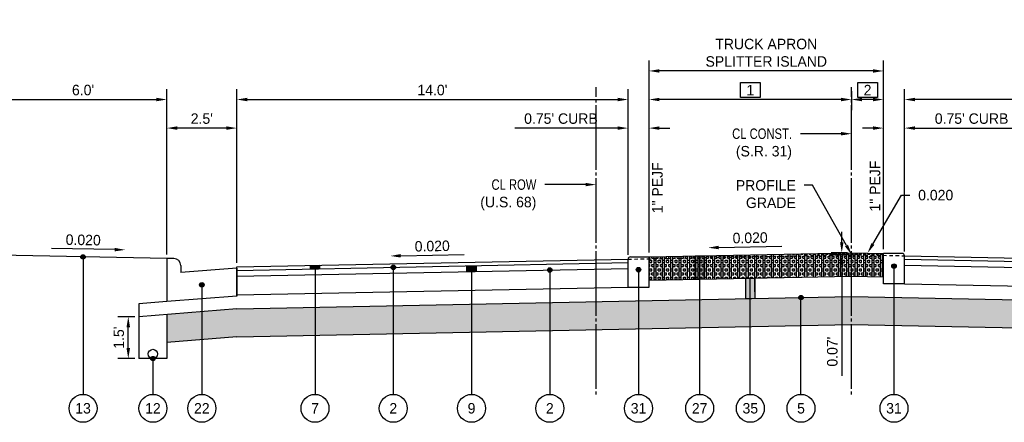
# Model space of a CAD drawing. Header units: feet. Extents: x 904 to 1979, y -2403 to -1843.
# Tile 17 of 34: x 1853 to 1888, y -2089 to -2075. Entities that reach past the tile are written whole.
import ezdxf
from ezdxf import colors
from ezdxf.entities.mleader import LeaderData, LeaderLine
from ezdxf.math import Vec2, Vec3

# ---------------------------------------------------------------- set-up
doc = ezdxf.new("R2010")
doc.units = ezdxf.units.FT
doc.header["$MEASUREMENT"] = 0
doc.linetypes.add('cl', pattern=[5.000000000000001, 0.09375000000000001, -0.09375000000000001, 4.625000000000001, -0.09375000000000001, 0.09375000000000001])
doc.linetypes.add('HIDDEN', pattern=[0.375, 0.25, -0.125])
for name, color, linetype in [('GE_P_CL', 180, 'cl'), ('RD_P_Text', 1, 'Continuous'), ('SC_Shading1', 247, 'Continuous'), ('SC_Shading1_Resurfacing', 247, 'Continuous')]:
    doc.layers.add(name, color=color, linetype=linetype)
doc.styles.add('Slanted-Normal', font='font31.shx', dxfattribs={"height": 0.1})
doc.styles.get("Standard").update_dxf_attribs({"font": 'font31.shx'})
doc.dimstyles.new('COEC', dxfattribs={"dimscale": 13.9, "dimtxt": 0.18, "dimasz": 0.18, "dimexe": 0.18, "dimexo": 0.0625, "dimgap": 0.09, "dimtad": 1, "dimzin": 0, "dimdsep": 46, "dimtxsty": 'Standard', "dimcen": 0.09, "dimclrd": 256, "dimclre": 256, "dimclrt": 256, "dimaunit": 1, "dimadec": 4, "dimazin": 0, "dimtfac": 1, "dimtofl": 0, "dimtmove": 0, "dimatfit": 3, "dimfxl": 1, "dimtolj": 1, "dimtzin": 0, "dimlwd": -1, "dimlwe": -1, "dimarcsym": 0})

# ---------------------------------------------------------------- blocks, each defined once
blk = doc.blocks.new('*D1214')
at = {"layer": 'Defpoints', "color": 0, "transparency": 16777216}
for p in [(1856.48840420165, -2085.293740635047), (1856.869892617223, -2085.293740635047), (1856.869892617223, -2086.793740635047)]:
    blk.add_point(p, dxfattribs=at)
at = {"layer": 'RD_P_Text', "transparency": 16777216}
for p, q in [((1856.719892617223, -2085.293740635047), (1856.11340420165, -2085.293740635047)), ((1856.48840420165, -2086.418740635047), (1856.48840420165, -2085.668740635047)), ((1856.719892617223, -2086.793740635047), (1856.11340420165, -2086.793740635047))]:
    blk.add_line(p, q, dxfattribs=at)
for points in [[(1856.42590420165, -2085.668740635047), (1856.55090420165, -2085.668740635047), (1856.48840420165, -2085.293740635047)], [(1856.42590420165, -2086.418740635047), (1856.55090420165, -2086.418740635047), (1856.48840420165, -2086.793740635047)]]:
    blk.add_solid(points, dxfattribs=at)
at = {"layer": 'RD_P_Text', "transparency": 16777216, "insert": (1856.150904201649, -2086.043740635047), "char_height": 0.375, "attachment_point": 5, "rotation": 90}
blk.add_mtext("\\A1;1.5'", dxfattribs=at)
blk = doc.blocks.new('*D1215')
at = {"layer": 'Defpoints', "color": 0, "transparency": 16777216}
for p in [(1857.869892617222, -2077.520052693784), (1851.869892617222, -2083.094410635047), (1857.869892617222, -2083.214410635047)]:
    blk.add_point(p, dxfattribs=at)
at = {"layer": 'RD_P_Text', "transparency": 16777216}
for p, q in [((1851.869892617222, -2082.944410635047), (1851.869892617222, -2077.145052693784)), ((1857.869892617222, -2083.064410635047), (1857.869892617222, -2077.145052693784)), ((1852.244892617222, -2077.520052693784), (1857.494892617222, -2077.520052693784))]:
    blk.add_line(p, q, dxfattribs=at)
for points in [[(1852.244892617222, -2077.457552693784), (1852.244892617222, -2077.582552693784), (1851.869892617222, -2077.520052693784)], [(1857.494892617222, -2077.457552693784), (1857.494892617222, -2077.582552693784), (1857.869892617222, -2077.520052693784)]]:
    blk.add_solid(points, dxfattribs=at)
at = {"layer": 'RD_P_Text', "transparency": 16777216, "insert": (1854.869892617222, -2077.182552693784), "char_height": 0.375, "attachment_point": 5}
blk.add_mtext("\\A1;6.0'", dxfattribs=at)
blk = doc.blocks.new('*D1218')
at = {"layer": 'Defpoints', "color": 0, "transparency": 16777216}
for p in [(1857.869892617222, -2078.542589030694), (1857.869892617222, -2083.214410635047), (1860.369892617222, -2083.514410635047)]:
    blk.add_point(p, dxfattribs=at)
at = {"layer": 'RD_P_Text', "transparency": 16777216}
for p, q in [((1857.869892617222, -2083.064410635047), (1857.869892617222, -2078.167589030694)), ((1860.369892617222, -2083.364410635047), (1860.369892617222, -2078.167589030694)), ((1859.994892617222, -2078.542589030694), (1858.244892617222, -2078.542589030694))]:
    blk.add_line(p, q, dxfattribs=at)
for points in [[(1858.244892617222, -2078.480089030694), (1858.244892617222, -2078.605089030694), (1857.869892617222, -2078.542589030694)], [(1859.994892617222, -2078.480089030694), (1859.994892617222, -2078.605089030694), (1860.369892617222, -2078.542589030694)]]:
    blk.add_solid(points, dxfattribs=at)
at = {"layer": 'RD_P_Text', "transparency": 16777216, "insert": (1859.119892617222, -2078.205089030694), "char_height": 0.375, "attachment_point": 5}
blk.add_mtext("\\A1;2.5'", dxfattribs=at)
blk = doc.blocks.new('*D1222')
at = {"layer": 'Defpoints', "color": 0, "transparency": 16777216}
for p in [(1882.369892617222, -2077.074410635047), (1875.119892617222, -2077.520052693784), (1875.119892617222, -2083.151110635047)]:
    blk.add_point(p, dxfattribs=at)
at = {"layer": 'RD_P_Text', "transparency": 16777216}
for p, q in [((1875.119892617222, -2083.001110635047), (1875.119892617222, -2077.145052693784)), ((1882.369892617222, -2077.224410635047), (1882.369892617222, -2077.895052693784)), ((1881.994892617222, -2077.520052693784), (1875.494892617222, -2077.520052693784))]:
    blk.add_line(p, q, dxfattribs=at)
for points in [[(1875.494892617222, -2077.457552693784), (1875.494892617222, -2077.582552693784), (1875.119892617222, -2077.520052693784)], [(1881.994892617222, -2077.457552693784), (1881.994892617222, -2077.582552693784), (1882.369892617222, -2077.520052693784)]]:
    blk.add_solid(points, dxfattribs=at)
at = {"layer": 'RD_P_Text', "transparency": 16777216, "insert": (1878.744892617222, -2077.182552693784), "char_height": 0.375, "attachment_point": 5}
blk.add_mtext('\\A1;1', dxfattribs=at)
blk = doc.blocks.new('*D1223')
at = {"layer": 'Defpoints', "color": 0, "transparency": 16777216}
for p in [(1882.369892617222, -2077.074410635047), (1882.369892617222, -2077.520052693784), (1883.509892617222, -2083.028910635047)]:
    blk.add_point(p, dxfattribs=at)
at = {"layer": 'RD_P_Text', "transparency": 16777216}
for p, q in [((1882.369892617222, -2077.224410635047), (1882.369892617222, -2077.895052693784)), ((1883.509892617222, -2082.878910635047), (1883.509892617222, -2077.145052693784)), ((1883.134892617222, -2077.520052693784), (1882.744892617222, -2077.520052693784))]:
    blk.add_line(p, q, dxfattribs=at)
for points in [[(1882.744892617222, -2077.457552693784), (1882.744892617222, -2077.582552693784), (1882.369892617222, -2077.520052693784)], [(1883.134892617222, -2077.457552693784), (1883.134892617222, -2077.582552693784), (1883.509892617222, -2077.520052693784)]]:
    blk.add_solid(points, dxfattribs=at)
at = {"layer": 'RD_P_Text', "transparency": 16777216, "insert": (1882.939892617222, -2077.182552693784), "char_height": 0.375, "attachment_point": 5}
blk.add_mtext('\\A1;2', dxfattribs=at)
blk = doc.blocks.new('*D1224')
at = {"layer": 'Defpoints', "color": 0, "transparency": 16777216}
for p in [(1874.369892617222, -2078.542589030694), (1874.369892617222, -2083.234410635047), (1875.119892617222, -2083.151110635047)]:
    blk.add_point(p, dxfattribs=at)
at = {"layer": 'RD_P_Text', "transparency": 16777216}
for p, q in [((1874.369892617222, -2083.084410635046), (1874.369892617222, -2078.167589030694)), ((1875.119892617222, -2083.001110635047), (1875.119892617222, -2078.167589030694)), ((1873.994892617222, -2078.542589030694), (1870.316916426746, -2078.542589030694)), ((1875.494892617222, -2078.542589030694), (1875.869892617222, -2078.542589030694))]:
    blk.add_line(p, q, dxfattribs=at)
for points in [[(1873.994892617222, -2078.480089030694), (1873.994892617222, -2078.605089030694), (1874.369892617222, -2078.542589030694)], [(1875.494892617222, -2078.480089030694), (1875.494892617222, -2078.605089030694), (1875.119892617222, -2078.542589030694)]]:
    blk.add_solid(points, dxfattribs=at)
at = {"layer": 'RD_P_Text', "transparency": 16777216, "insert": (1871.968404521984, -2078.205089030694), "char_height": 0.375, "attachment_point": 5}
blk.add_mtext("\\A1;0.75' CURB", dxfattribs=at)
blk = doc.blocks.new('*D1225')
at = {"layer": 'Defpoints', "color": 0, "transparency": 16777216}
for p in [(1883.509892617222, -2078.542589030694), (1883.509892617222, -2083.028910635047), (1884.259892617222, -2083.112210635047)]:
    blk.add_point(p, dxfattribs=at)
at = {"layer": 'RD_P_Text', "transparency": 16777216}
for p, q in [((1883.509892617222, -2082.878910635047), (1883.509892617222, -2078.167589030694)), ((1884.259892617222, -2082.962210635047), (1884.259892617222, -2078.167589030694)), ((1883.134892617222, -2078.542589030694), (1882.759892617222, -2078.542589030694)), ((1884.634892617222, -2078.542589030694), (1888.312868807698, -2078.542589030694))]:
    blk.add_line(p, q, dxfattribs=at)
for points in [[(1883.134892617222, -2078.480089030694), (1883.134892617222, -2078.605089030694), (1883.509892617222, -2078.542589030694)], [(1884.634892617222, -2078.480089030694), (1884.634892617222, -2078.605089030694), (1884.259892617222, -2078.542589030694)]]:
    blk.add_solid(points, dxfattribs=at)
at = {"layer": 'RD_P_Text', "transparency": 16777216, "insert": (1886.66138071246, -2078.205089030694), "char_height": 0.375, "attachment_point": 5}
blk.add_mtext("\\A1;0.75' CURB", dxfattribs=at)
blk = doc.blocks.new('*D1226')
at = {"layer": 'Defpoints', "color": 0, "transparency": 16777216}
for p in [(1874.369892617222, -2077.520052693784), (1874.369892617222, -2083.234410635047), (1860.369892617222, -2083.514410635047)]:
    blk.add_point(p, dxfattribs=at)
at = {"layer": 'RD_P_Text', "transparency": 16777216}
for p, q in [((1860.369892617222, -2083.364410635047), (1860.369892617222, -2077.145052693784)), ((1874.369892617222, -2083.084410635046), (1874.369892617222, -2077.145052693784)), ((1860.744892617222, -2077.520052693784), (1873.994892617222, -2077.520052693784))]:
    blk.add_line(p, q, dxfattribs=at)
for points in [[(1860.744892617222, -2077.457552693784), (1860.744892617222, -2077.582552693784), (1860.369892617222, -2077.520052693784)], [(1873.994892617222, -2077.457552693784), (1873.994892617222, -2077.582552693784), (1874.369892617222, -2077.520052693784)]]:
    blk.add_solid(points, dxfattribs=at)
at = {"layer": 'RD_P_Text', "transparency": 16777216, "insert": (1867.369892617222, -2077.182552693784), "char_height": 0.375, "attachment_point": 5}
blk.add_mtext("\\A1;14.0'", dxfattribs=at)
blk = doc.blocks.new('*D1227')
at = {"layer": 'Defpoints', "color": 0, "transparency": 16777216}
for p in [(1884.259892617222, -2077.520052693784), (1884.259892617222, -2083.112210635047), (1903.309892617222, -2083.493210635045)]:
    blk.add_point(p, dxfattribs=at)
at = {"layer": 'RD_P_Text', "transparency": 16777216}
for p, q in [((1884.259892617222, -2082.962210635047), (1884.259892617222, -2077.145052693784)), ((1903.309892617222, -2083.343210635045), (1903.309892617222, -2077.145052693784)), ((1902.934892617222, -2077.520052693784), (1884.634892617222, -2077.520052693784))]:
    blk.add_line(p, q, dxfattribs=at)
for points in [[(1884.634892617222, -2077.457552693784), (1884.634892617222, -2077.582552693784), (1884.259892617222, -2077.520052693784)], [(1902.934892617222, -2077.457552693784), (1902.934892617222, -2077.582552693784), (1903.309892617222, -2077.520052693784)]]:
    blk.add_solid(points, dxfattribs=at)
at = {"layer": 'RD_P_Text', "transparency": 16777216, "insert": (1893.784892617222, -2077.182552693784), "char_height": 0.375, "attachment_point": 5}
blk.add_mtext('\\A1;3', dxfattribs=at)
blk = doc.blocks.new('*D1229')
at = {"layer": 'Defpoints', "color": 0, "transparency": 16777216}
for p in [(1875.119892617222, -2076.497516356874), (1875.119892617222, -2082.128574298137), (1883.509892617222, -2083.028910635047)]:
    blk.add_point(p, dxfattribs=at)
at = {"layer": 'RD_P_Text', "transparency": 16777216}
for p, q in [((1875.119892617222, -2081.978574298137), (1875.119892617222, -2076.122516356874)), ((1883.509892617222, -2082.878910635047), (1883.509892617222, -2076.122516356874)), ((1883.134892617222, -2076.497516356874), (1875.494892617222, -2076.497516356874))]:
    blk.add_line(p, q, dxfattribs=at)
for points in [[(1875.494892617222, -2076.435016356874), (1875.494892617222, -2076.560016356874), (1875.119892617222, -2076.497516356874)], [(1883.134892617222, -2076.435016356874), (1883.134892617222, -2076.560016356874), (1883.509892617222, -2076.497516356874)]]:
    blk.add_solid(points, dxfattribs=at)
at = {"layer": 'RD_P_Text', "transparency": 16777216, "insert": (1879.314892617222, -2075.847516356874), "char_height": 0.375, "attachment_point": 5}
blk.add_mtext('\\A1;TRUCK APRON\\PSPLITTER ISLAND', dxfattribs=at)
blk = doc.blocks.new('*D1231')
at = {"layer": 'Defpoints', "color": 0, "transparency": 16777216}
for p in [(1882.016751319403, -2083.006110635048), (1882.369892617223, -2083.006110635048), (1882.369892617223, -2083.074410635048)]:
    blk.add_point(p, dxfattribs=at)
at = {"layer": 'RD_P_Text', "transparency": 16777216}
for p, q in [((1882.016751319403, -2082.631110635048), (1882.016751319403, -2082.256110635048)), ((1882.219892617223, -2083.006110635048), (1881.641751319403, -2083.006110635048)), ((1882.219892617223, -2083.074410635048), (1881.641751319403, -2083.074410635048)), ((1882.016751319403, -2083.449410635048), (1882.016751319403, -2087.415409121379))]:
    blk.add_line(p, q, dxfattribs=at)
for points in [[(1881.954251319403, -2082.631110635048), (1882.079251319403, -2082.631110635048), (1882.016751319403, -2083.006110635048)], [(1881.954251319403, -2083.449410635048), (1882.079251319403, -2083.449410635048), (1882.016751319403, -2083.074410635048)]]:
    blk.add_solid(points, dxfattribs=at)
at = {"layer": 'RD_P_Text', "transparency": 16777216, "insert": (1881.679251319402, -2086.54517102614), "char_height": 0.375, "attachment_point": 5, "rotation": 90}
blk.add_mtext("\\A1;0.07'", dxfattribs=at)

msp = doc.modelspace()

# ---------------------------------------------------------------- hatches: boundary and pattern name
at = {"layer": 'RD_P_Text'}
h = msp.add_hatch(color=256, dxfattribs=at)
h.dxf.hatch_style = 1
edge = h.paths.add_edge_path()
edge.add_arc((1854.869892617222, -2083.154410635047), 0.08, 0, 360)
h = msp.add_hatch(color=256, dxfattribs=at)
h.dxf.hatch_style = 1
h.paths.add_polyline_path([(1877.098992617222, -2083.111528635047), (1877.098992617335, -2083.944858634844), (1876.765792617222, -2083.951522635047), (1876.765792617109, -2083.118192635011)])
h = msp.add_hatch(color=256, dxfattribs=at)
h.dxf.hatch_style = 1
edge = h.paths.add_edge_path()
edge.add_arc((1883.884892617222, -2083.486905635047), 0.08, 180, 540, ccw=False)
h = msp.add_hatch(color=256, dxfattribs=at)
h.dxf.hatch_style = 1
h.paths.add_polyline_path([(1863.003892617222, -2083.461730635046), (1863.335892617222, -2083.455090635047), (1863.335892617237, -2083.58009063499), (1863.003892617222, -2083.586730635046)])
h = msp.add_hatch(color=256, dxfattribs=at)
h.dxf.hatch_style = 1
edge = h.paths.add_edge_path()
edge.add_arc((1865.969892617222, -2083.527410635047), 0.08, 0, 360)
h = msp.add_hatch(color=256, dxfattribs=at)
h.dxf.hatch_style = 1
h.paths.add_polyline_path([(1868.603892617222, -2083.474730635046), (1868.935892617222, -2083.468090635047), (1868.935892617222, -2083.676420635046), (1868.603892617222, -2083.683060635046)])
h = msp.add_hatch(color=256, dxfattribs=at)
h.dxf.hatch_style = 1
edge = h.paths.add_edge_path()
edge.add_arc((1871.569892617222, -2083.623740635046), 0.08, 0, 360)
h = msp.add_hatch(color=256, dxfattribs=at)
h.dxf.hatch_style = 1
edge = h.paths.add_edge_path()
edge.add_arc((1874.744892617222, -2083.609105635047), 0.08, 0, 360)
h = msp.add_hatch(color=256, dxfattribs=at)
h.dxf.hatch_style = 1
edge = h.paths.add_edge_path()
edge.add_arc((1859.119892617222, -2084.154410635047), 0.08, 0, 360)
h = msp.add_hatch(color=256, dxfattribs=at)
h.dxf.hatch_style = 1
h.paths.add_polyline_path([(1878.578292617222, -2083.915272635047), (1878.911492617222, -2083.908608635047), (1878.911492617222, -2084.642908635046), (1878.578292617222, -2084.649572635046)])
h = msp.add_hatch(color=256, dxfattribs=at)
h.dxf.hatch_style = 1
edge = h.paths.add_edge_path()
edge.add_arc((1880.557392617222, -2084.609990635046), 0.08, 0, 360)
h = msp.add_hatch(color=256, dxfattribs=at)
h.dxf.hatch_style = 1
edge = h.paths.add_edge_path()
edge.add_arc((1857.369892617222, -2086.793740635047), 0.08, 0, 360)
at = {"layer": 'SC_Shading1'}
h = msp.add_hatch(dxfattribs=at)
h.set_pattern_fill('WICKER', color=256, scale=1.5)
h.set_pattern_definition([(0, (-25.74944343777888, -53.12875249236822), (0, 1.5), [0.439335, -0.257355, 0.6213150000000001, -0.18198]), (0, (-25.74944343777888, -53.31073249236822), (0, 1.5), [0.6213150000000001, -0.257355, 0.439335, -0.18198]), (0, (-25.31010843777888, -52.25006749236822), (0, 1.5), [0.6213150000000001, -0.257355, 0.439335, -0.18198]), (0, (-25.31010843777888, -52.06808749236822), (0, 1.5), [0.439335, -0.257355, 0.6213150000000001, -0.18198]), (90, (-25.49208843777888, -53.12875249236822), (-1.5, 9.184850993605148e-17), [0.439335, -0.257355, 0.6213150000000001, -0.18198]), (90, (-25.31010843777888, -53.12875249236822), (-1.5, 9.184850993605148e-17), [0.6213150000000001, -0.257355, 0.439335, -0.18198]), (90, (-24.43142343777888, -52.87139749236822), (-1.5, 9.184850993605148e-17), [0.6213150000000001, -0.18198, 0.439335, -0.257355]), (90, (-24.24944343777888, -52.68941749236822), (-1.5, 9.184850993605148e-17), [0.439335, -0.18198, 0.6213150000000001, -0.257355]), (135, (-24.99944343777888, -53.43941749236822), (-1.499996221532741, -1.499996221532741), [0.439335, -0.257355, 0.3639600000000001, -0.257355, 0.6213150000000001, -0.18198]), (135, (-24.87077343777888, -53.31073249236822), (-1.499996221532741, -1.499996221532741), [0.6213150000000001, -0.257355, 0.3639600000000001, -0.257355, 0.439335, -0.18198]), (135, (-23.99208843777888, -52.94677249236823), (-1.499996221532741, -1.499996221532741), [0.3639600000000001, -0.257355, 0.6213150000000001, -0.18198, 0.439335, -0.257355]), (135, (-23.99208843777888, -52.68941749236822), (-1.499996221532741, -1.499996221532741), [0.3639600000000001, -0.257355, 0.439335, -0.18198, 0.6213150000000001, -0.257355]), (45, (-24.87077343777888, -53.56808749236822), (-1.499996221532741, 1.499996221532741), [0.3639600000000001, -0.257355, 0.439335, -0.18198, 0.6213150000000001, -0.257355]), (45, (-25.12812843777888, -53.56808749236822), (-1.499996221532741, 1.499996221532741), [0.3639600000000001, -0.257355, 0.6213150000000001, -0.18198, 0.439335, -0.257355]), (45, (-25.93142343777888, -53.12875249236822), (-1.499996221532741, 1.499996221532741), [0.439335, -0.18198, 0.6213150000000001, -0.257355, 0.3639600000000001, -0.257355]), (45, (-26.18879343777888, -53.12875249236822), (-1.499996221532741, 1.499996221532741), [0.6213150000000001, -0.18198, 0.439335, -0.257355, 0.3639600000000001, -0.257355])])
h.paths.add_polyline_path([(1860.369892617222, -2086.013740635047), (1882.369892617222, -2085.573740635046), (1892.839892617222, -2085.783140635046), (1903.309892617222, -2085.992540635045), (1905.809892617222, -2086.192540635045), (1905.809892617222, -2085.192540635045), (1903.309892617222, -2084.992540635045), (1892.839892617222, -2084.783140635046), (1882.369892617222, -2084.573740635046), (1860.369892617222, -2085.013740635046), (1857.869892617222, -2085.213740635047), (1857.869892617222, -2086.213740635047)])
at = {"layer": 'SC_Shading1_Resurfacing', "true_color": 0x7ac1d6}
h = msp.add_hatch(dxfattribs=at)
h.set_pattern_fill('BOX', color=133, scale=0.3)
h.set_pattern_definition([(90, (0, 0), (-0.3, 1.83697019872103e-17), []), (90, (0.075, 0), (-0.3, 1.83697019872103e-17), []), (0, (0, 0), (0, 0.3), [-0.075, 0.075]), (0, (0, 0.075), (0, 0.3), [-0.075, 0.075]), (0, (0, 0.15), (0, 0.3), [0.075, -0.075]), (0, (0, 0.225), (0, 0.3), [0.075, -0.075]), (90, (0.15, 0), (-0.3, 1.83697019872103e-17), [0.075, -0.075]), (90, (0.225, 0), (-0.3, 1.83697019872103e-17), [0.075, -0.075])])
h.paths.add_polyline_path([(1875.119892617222, -2083.151110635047), (1875.119892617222, -2083.984440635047), (1882.369892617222, -2083.839440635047), (1883.509892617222, -2083.862240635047), (1883.509892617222, -2083.028910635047), (1882.369892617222, -2083.006110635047)])

# ---------------------------------------------------------------- linework, layer by layer
at = {"layer": 'GE_P_CL', "ltscale": 0.5, "flags": 128}
for points in [[(1873.224510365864, -2088.074410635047), (1873.224510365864, -2077.074410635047)], [(1882.369892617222, -2088.074410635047), (1882.369892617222, -2077.074410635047)]]:
    msp.add_lwpolyline(points, dxfattribs=at)
at = {"layer": 'RD_P_Text'}
for points in [[(1878.39472202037, -2076.915801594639), (1879.095063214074, -2076.915801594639), (1879.095063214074, -2077.449303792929), (1878.39472202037, -2077.449303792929)], [(1882.58972202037, -2076.915801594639), (1883.290063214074, -2076.915801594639), (1883.290063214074, -2077.449303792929), (1882.58972202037, -2077.449303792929)]]:
    msp.add_lwpolyline(points, close=True, dxfattribs=at)
at = {"layer": 'RD_P_Text', "linetype": 'ByBlock', "lineweight": -2}
for points in [[(1856.001680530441, -2082.892815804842), (1853.738104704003, -2082.847544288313)], [(1866.238104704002, -2083.112815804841), (1868.501680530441, -2083.067544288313)], [(1877.613104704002, -2082.817015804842), (1879.876680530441, -2082.771744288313)]]:
    msp.add_lwpolyline(points, dxfattribs=at)
at = {"layer": 'RD_P_Text', "linetype": 'HIDDEN', "ltscale": 0.5, "flags": 128}
for points in [[(1874.369892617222, -2083.234410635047), (1882.369892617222, -2083.074410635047)], [(1882.369892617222, -2083.074410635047), (1884.259892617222, -2083.112210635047)]]:
    msp.add_lwpolyline(points, dxfattribs=at)
at = {"layer": 'RD_P_Text', "flags": 128}
for points in [[(1875.119892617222, -2083.151110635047), (1882.369892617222, -2083.006110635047)], [(1882.369892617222, -2083.006110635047), (1883.509892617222, -2083.028910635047)], [(1884.176592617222, -2083.028910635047), (1883.509892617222, -2083.028910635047)], [(1857.869892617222, -2083.214410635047), (1851.869892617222, -2083.094410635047)], [(1854.869892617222, -2083.154410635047), (1854.869892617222, -2088.074410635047)], [(1857.869892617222, -2083.214410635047), (1857.869892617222, -2084.754410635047)], [(1858.119892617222, -2083.214410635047), (1857.869892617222, -2083.214410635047)], [(1860.369892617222, -2083.514410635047), (1874.369892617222, -2083.234410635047)], [(1860.369892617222, -2083.639410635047), (1874.369892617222, -2083.359410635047)], [(1874.453192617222, -2083.151110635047), (1875.119892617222, -2083.151110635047)], [(1877.098992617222, -2083.111528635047), (1877.098992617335, -2083.944858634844), (1876.765792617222, -2083.951522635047), (1876.765792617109, -2083.118192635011), (1877.098992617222, -2083.111528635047)], [(1884.259892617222, -2083.112210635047), (1903.309892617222, -2083.493210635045)], [(1884.259892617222, -2083.237210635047), (1903.309892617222, -2083.618210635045)], [(1858.369892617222, -2083.464410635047), (1858.369892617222, -2083.714410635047)], [(1860.369892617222, -2083.554410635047), (1858.369892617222, -2083.714410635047)], [(1860.369892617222, -2083.554410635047), (1860.369892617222, -2084.554410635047)], [(1860.369892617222, -2083.847740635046), (1874.369892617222, -2083.567740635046)], [(1863.003892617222, -2083.461730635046), (1863.335892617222, -2083.455090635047), (1863.335892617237, -2083.58009063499), (1863.003892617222, -2083.586730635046), (1863.003892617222, -2083.461730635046)], [(1863.003892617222, -2083.461730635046), (1863.003892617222, -2083.586730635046)], [(1863.169892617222, -2083.458410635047), (1863.169892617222, -2088.074410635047)], [(1863.335892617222, -2083.455090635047), (1863.335892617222, -2083.580090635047)], [(1865.969892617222, -2083.527410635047), (1865.969892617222, -2088.074410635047)], [(1868.603892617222, -2083.474730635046), (1868.935892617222, -2083.468090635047), (1868.935892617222, -2083.676420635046), (1868.603892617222, -2083.683060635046), (1868.603892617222, -2083.474730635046)], [(1868.603892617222, -2083.474730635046), (1868.603892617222, -2083.683060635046)], [(1868.769892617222, -2083.471410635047), (1868.769892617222, -2088.074410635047)], [(1868.935892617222, -2083.468090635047), (1868.935892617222, -2083.676420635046)], [(1871.569892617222, -2083.623740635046), (1871.569892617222, -2088.074410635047)], [(1874.744892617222, -2083.609105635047), (1874.744892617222, -2088.074410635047)], [(1883.884892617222, -2083.486905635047), (1883.884892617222, -2088.074410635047)], [(1884.259892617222, -2083.445540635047), (1903.309892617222, -2083.826540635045)], [(1875.119892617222, -2083.984440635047), (1882.369892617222, -2083.839440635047)], [(1878.578292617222, -2083.915272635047), (1878.911492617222, -2083.908608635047), (1878.911492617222, -2084.642908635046), (1878.578292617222, -2084.649572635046), (1878.578292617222, -2083.915272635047)], [(1882.369892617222, -2083.839440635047), (1883.509892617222, -2083.862240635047)], [(1884.259892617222, -2084.112240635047), (1883.509892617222, -2084.112240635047)], [(1884.259892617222, -2084.111540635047), (1903.309892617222, -2084.492540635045)], [(1859.119892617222, -2084.154410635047), (1859.119892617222, -2088.074410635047)], [(1860.369892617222, -2084.513740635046), (1874.369892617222, -2084.233740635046)], [(1874.369892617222, -2084.234440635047), (1875.119892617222, -2084.234440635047)], [(1857.869892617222, -2084.754410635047), (1856.869892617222, -2084.834410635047)], [(1856.869892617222, -2084.834410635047), (1856.869892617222, -2085.293740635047)], [(1860.369892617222, -2084.554410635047), (1857.869892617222, -2084.754410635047)], [(1860.369892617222, -2085.013740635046), (1882.369892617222, -2084.573740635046)], [(1882.369892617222, -2084.573740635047), (1903.309892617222, -2084.992540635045)], [(1860.369892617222, -2085.013740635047), (1856.869892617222, -2085.293740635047)], [(1856.869892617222, -2085.293740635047), (1856.869892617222, -2086.793740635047)], [(1857.869892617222, -2085.213740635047), (1857.869892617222, -2086.793740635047)], [(1860.369892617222, -2086.013740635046), (1882.369892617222, -2085.573740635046)], [(1882.369892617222, -2085.573740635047), (1903.309892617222, -2085.992540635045)], [(1860.369892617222, -2086.013740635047), (1857.869892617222, -2086.213740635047)], [(1857.869892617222, -2086.793740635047), (1856.869892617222, -2086.793740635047)], [(1857.369892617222, -2086.793740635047), (1857.369892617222, -2088.074410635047)]]:
    msp.add_lwpolyline(points, dxfattribs=at)
at = {"layer": 'RD_P_Text', "ltscale": 0.5, "flags": 128}
for points in [[(1883.509892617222, -2084.112240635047), (1883.509892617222, -2083.028910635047)], [(1874.369892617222, -2084.234440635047), (1874.369892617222, -2083.234410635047)], [(1875.119892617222, -2084.234440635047), (1875.119892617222, -2083.151110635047)], [(1876.765792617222, -2083.951522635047), (1876.765792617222, -2083.118192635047)], [(1876.932392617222, -2088.074410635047), (1876.932392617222, -2083.114860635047)], [(1877.098992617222, -2083.944858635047), (1877.098992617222, -2083.111528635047)], [(1884.259892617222, -2084.112240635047), (1884.259892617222, -2083.112210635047)], [(1860.369892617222, -2084.554410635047), (1860.369892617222, -2083.514410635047)], [(1878.578292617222, -2084.415272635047), (1878.578292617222, -2083.915272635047)], [(1878.744892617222, -2088.074410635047), (1878.744892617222, -2083.911940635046)], [(1878.911492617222, -2084.408608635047), (1878.911492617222, -2083.908608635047)], [(1880.557392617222, -2088.074410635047), (1880.557392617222, -2084.609990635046)]]:
    msp.add_lwpolyline(points, dxfattribs=at)
at = {"layer": 'RD_P_Text'}
for centre, radius in [((1854.869892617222, -2083.154410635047), 0.08), ((1883.884892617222, -2083.486905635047), 0.08), ((1865.969892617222, -2083.527410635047), 0.08), ((1871.569892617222, -2083.623740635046), 0.08), ((1874.744892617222, -2083.609105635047), 0.08), ((1859.119892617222, -2084.154410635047), 0.08), ((1880.557392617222, -2084.609990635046), 0.08), ((1857.369892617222, -2086.627740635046), 0.166), ((1857.369892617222, -2086.793740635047), 0.08), ((1854.869892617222, -2088.574410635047), 0.5), ((1857.369892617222, -2088.574410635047), 0.5), ((1859.119892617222, -2088.574410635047), 0.5), ((1863.169892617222, -2088.574410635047), 0.5), ((1865.969892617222, -2088.574410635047), 0.5), ((1868.769892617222, -2088.574410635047), 0.5), ((1871.569892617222, -2088.574410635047), 0.5), ((1874.744892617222, -2088.574410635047), 0.5), ((1876.932392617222, -2088.574410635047), 0.5), ((1878.744892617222, -2088.574410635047), 0.5), ((1880.557392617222, -2088.574410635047), 0.5), ((1883.884892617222, -2088.574410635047), 0.5)]:
    msp.add_circle(centre, radius, dxfattribs=at)
at = {"layer": 'RD_P_Text', "ltscale": 0.5}
for centre, start, end in [((1884.176592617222, -2083.112210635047), 7.156248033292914e-15, 90), ((1874.453192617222, -2083.234410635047), 90, 180)]:
    msp.add_arc(centre, 0.0833, start, end, dxfattribs=at)
at = {"layer": 'RD_P_Text'}
msp.add_arc((1858.119892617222, -2083.464410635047), 0.25, 0, 90, dxfattribs=at)
for points in [[(1856.000430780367, -2082.95530330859), (1856.376605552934, -2082.900314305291), (1856.002930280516, -2082.830328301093)], [(1866.239354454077, -2083.17530330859), (1865.86317968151, -2083.120314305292), (1866.236854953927, -2083.050328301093)], [(1877.614354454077, -2082.87950330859), (1877.23817968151, -2082.824514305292), (1877.611854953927, -2082.754528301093)]]:
    msp.add_solid(points, dxfattribs=at)

# ---------------------------------------------------------------- texts
at = {"layer": 'RD_P_Text', "char_height": 0.375, "attachment_point": 5}
for s, width, insert, rotation in [('1" PEJF', 34.83484609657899, (1875.422822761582, -2080.679233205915), 90), ('1" PEJF', 34.83484609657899, (1883.206962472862, -2080.618133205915), 90.00000000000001), ('0.020', 2.913978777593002, (1854.876344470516, -2082.5475873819), 358.85423716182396), ('0.020', 2.913978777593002, (1878.738440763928, -2082.4717873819), 1.1457628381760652), ('0.020', 2.913978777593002, (1867.363440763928, -2082.7675873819), 1.1457628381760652)]:
    msp.add_mtext_dynamic_manual_height_columns(s, width=width, gutter_width=10, heights=[0], dxfattribs=dict(at, insert=insert, rotation=rotation))
for s, insert in [('\\pxt43;13', (1854.869892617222, -2088.574410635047)), ('12', (1857.369892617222, -2088.574410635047)), ('\\pxt43;22', (1859.119892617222, -2088.574410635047)), ('\\pxt43;7', (1863.169892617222, -2088.574410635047)), ('\\pxt43;2', (1865.969892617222, -2088.574410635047)), ('\\pxt43;9', (1868.769892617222, -2088.574410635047)), ('\\pxt43;2', (1871.569892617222, -2088.574410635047)), ('\\pxt43;31', (1874.744892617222, -2088.574410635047)), ('\\pxt43;27', (1876.932392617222, -2088.574410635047)), ('35', (1878.744892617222, -2088.574410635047)), ('\\pxt43;5', (1880.557392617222, -2088.574410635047)), ('\\pxt43;31', (1883.884892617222, -2088.574410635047))]:
    msp.add_mtext_dynamic_manual_height_columns(s, width=34.83484609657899, gutter_width=10, heights=[0], dxfattribs=dict(at, insert=insert))

# ---------------------------------------------------------------- dimensions: what is measured, and where the dimension line sits
at = {"layer": 'RD_P_Text'}
for base, p1, p2, text, picture, middle in [((1875.119892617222, -2076.497516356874), (1883.509892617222, -2083.028910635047), (1875.119892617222, -2082.128574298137), 'TRUCK APRON\\PSPLITTER ISLAND', '*D1229', (1879.314892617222, -2075.847516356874)), ((1875.119892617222, -2077.520052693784), (1882.369892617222, -2077.074410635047), (1875.119892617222, -2083.151110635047), '1', '*D1222', (1878.744892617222, -2077.182552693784)), ((1882.369892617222, -2077.520052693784), (1883.509892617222, -2083.028910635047), (1882.369892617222, -2077.074410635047), '2', '*D1223', (1882.939892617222, -2077.182552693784)), ((1884.259892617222, -2077.520052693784), (1903.309892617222, -2083.493210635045), (1884.259892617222, -2083.112210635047), '3', '*D1227', (1893.784892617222, -2077.182552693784)), ((1874.369892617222, -2078.542589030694), (1875.119892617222, -2083.151110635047), (1874.369892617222, -2083.234410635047), "0.75' CURB", '*D1224', (1871.968404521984, -2078.205089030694)), ((1857.869892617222, -2078.542589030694), (1860.369892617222, -2083.514410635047), (1857.869892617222, -2083.214410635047), "2.5'", '*D1218', (1859.119892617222, -2078.205089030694))]:
    dim = msp.add_linear_dim(base=base, p1=p1, p2=p2, text=text, dimstyle='COEC', override={"dimscale": 3, "dimtxt": 0.125, "dimasz": 0.125, "dimexe": 0.125, "dimexo": 0.05, "dimgap": 0.05}, dxfattribs=at)
    dim.commit()
    dim.dimension.update_dxf_attribs({"geometry": picture, "text_midpoint": middle})
for base, p1, p2, angle, text, picture, middle in [((1857.869892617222, -2077.520052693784), (1851.869892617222, -2083.094410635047), (1857.869892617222, -2083.214410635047), 180, "6.0'", '*D1215', (1854.869892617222, -2077.182552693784)), ((1874.369892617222, -2077.520052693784), (1860.369892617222, -2083.514410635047), (1874.369892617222, -2083.234410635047), 180, "14.0'", '*D1226', (1867.369892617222, -2077.182552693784)), ((1856.48840420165, -2085.293740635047), (1856.869892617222, -2086.793740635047), (1856.869892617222, -2085.293740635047), 90, "1.5'", '*D1214', (1856.150904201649, -2086.043740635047))]:
    dim = msp.add_linear_dim(base=base, p1=p1, p2=p2, angle=angle, text=text, dimstyle='COEC', override={"dimscale": 3, "dimtxt": 0.125, "dimasz": 0.125, "dimexe": 0.125, "dimexo": 0.05, "dimgap": 0.05}, dxfattribs=at)
    dim.commit()
    dim.dimension.update_dxf_attribs({"geometry": picture, "text_midpoint": middle})
dim = msp.add_linear_dim(base=(1883.509892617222, -2078.542589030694), p1=(1884.259892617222, -2083.112210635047), p2=(1883.509892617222, -2083.028910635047), text="0.75' CURB", dimstyle='COEC', override={"dimscale": 3, "dimtxt": 0.125, "dimasz": 0.125, "dimexe": 0.125, "dimexo": 0.05, "dimgap": 0.05}, dxfattribs=at)
dim.commit()
dim.dimension.update_dxf_attribs({"geometry": '*D1225', "text_midpoint": (1886.66138071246, -2078.542589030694), "dimtype": 160})
dim = msp.add_linear_dim(base=(1882.016751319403, -2083.006110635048), p1=(1882.369892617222, -2083.074410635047), p2=(1882.369892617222, -2083.006110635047), angle=90, text="0.07'", dimstyle='COEC', override={"dimscale": 3, "dimtxt": 0.125, "dimasz": 0.125, "dimexe": 0.125, "dimexo": 0.05, "dimgap": 0.05}, dxfattribs=at)
dim.commit()
dim.dimension.update_dxf_attribs({"geometry": '*D1231', "text_midpoint": (1882.016751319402, -2086.54517102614), "dimtype": 160})

# ---------------------------------------------------------------- leaders
ml = msp.add_multileader_mtext('Standard', dxfattribs=at)
ml.set_content('{\\W0.8;CL CONST.\\P}(S.R. 31)', color=256, style='Slanted-Normal')
ml.set_leader_properties()
ml.build(insert=Vec2(0, 0))
ml.multileader.update_dxf_attribs({"dogleg_length": 0.1, "arrow_head_size": 0.375, "scale": 3})
ctx = ml.context
ctx.base_point, ctx.scale, ctx.char_height, ctx.arrow_head_size, ctx.landing_gap_size, ctx.plane_origin = Vec3(1877.663385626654, -2078.743918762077), 3, 0.375, 0.375, 0.3, Vec3(1882.369892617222, -2078.743918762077)
ctx.text_align_type = 2
notes = []
notes.append((ctx, [(0, (1, 1, 0), (1880.834814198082, -2078.743918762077), (-1, 0), 0.3, [(0, [(1882.369892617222, -2078.743918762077)], 0, [])])]))
ctx.mtext.insert, ctx.mtext.alignment, ctx.mtext.flow_direction = Vec3(1880.234814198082, -2078.556418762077), 3, 5
ml = msp.add_multileader_mtext('Standard', dxfattribs=at)
ml.set_content('{\\W0.8;CL ROW\\P}(U.S. 68)', color=256, style='Slanted-Normal')
ml.set_leader_properties()
ml.build(insert=Vec2(0, 0))
ml.multileader.update_dxf_attribs({"dogleg_length": 0.1, "arrow_head_size": 0.375, "scale": 3})
ctx = ml.context
ctx.base_point, ctx.scale, ctx.char_height, ctx.arrow_head_size, ctx.landing_gap_size, ctx.plane_origin = Vec3(1868.414431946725, -2080.564777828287), 3, 0.375, 0.375, 0.3, Vec3(1873.224510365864, -2080.564777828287)
ctx.text_align_type = 2
notes.append((ctx, [(0, (1, 1, 0), (1871.689431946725, -2080.564777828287), (-1, 0), 0.3, [(0, [(1873.224510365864, -2080.564777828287)], 0, [])])]))
ctx.mtext.insert, ctx.mtext.alignment, ctx.mtext.flow_direction = Vec3(1871.089431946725, -2080.377277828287), 3, 5
ml = msp.add_multileader_mtext('Standard', dxfattribs=at)
ml.set_content('PROFILE \\PGRADE', color=256, style='Slanted-Normal')
ml.set_leader_properties()
ml.build(insert=Vec2(0, 0))
ml.multileader.update_dxf_attribs({"dogleg_length": 0.1, "arrow_head_size": 0.375, "scale": 3})
ctx = ml.context
ctx.base_point, ctx.scale, ctx.char_height, ctx.arrow_head_size, ctx.landing_gap_size, ctx.plane_origin = Vec3(1877.812790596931, -2080.59116217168), 3, 0.375, 0.375, 0.3, Vec3(1882.369892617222, -2080.872665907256)
ctx.text_align_type = 2
notes.append((ctx, [(0, (1, 1, 0), (1880.971719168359, -2080.59116217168), (-1, 0), 0.3, [(0, [(1882.369892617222, -2083.074410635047)], 0, [])])]))
ctx.mtext.insert, ctx.mtext.alignment, ctx.mtext.flow_direction = Vec3(1880.37171916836, -2080.40366217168), 3, 5
ml = msp.add_multileader_mtext('Standard', dxfattribs=at)
ml.set_content('0.020', color=256, style='Slanted-Normal')
ml.set_leader_properties()
ml.build(insert=Vec2(0, 0))
ml.multileader.update_dxf_attribs({"dogleg_length": 0.1, "arrow_head_size": 0.375, "scale": 3})
ctx = ml.context
ctx.base_point, ctx.scale, ctx.char_height, ctx.arrow_head_size, ctx.landing_gap_size, ctx.plane_origin = Vec3(1884.450085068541, -2080.941131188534), 3, 0.375, 0.375, 0.3, Vec3(1879.653277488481, -2081.373041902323)
notes.append((ctx, [(0, (1, 1, 0), (1884.150085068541, -2080.941131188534), (1, 0), 0.3, [(0, [(1882.939892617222, -2083.017510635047)], 0, [])])]))
ctx.mtext.insert, ctx.mtext.flow_direction = Vec3(1884.750085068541, -2080.753631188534), 5
for ctx, leaders in notes:
    for number, flags, end, landing, length, lines in leaders:
        leader = LeaderData()
        leader.index, (leader.has_last_leader_line, leader.has_dogleg_vector, leader.attachment_direction) = number, flags
        leader.last_leader_point, leader.dogleg_vector, leader.dogleg_length = Vec3(end), Vec3(landing), length
        for number, points, colour, breaks in lines:
            line = LeaderLine()
            line.index, line.vertices, line.color, line.breaks = number, Vec3.list(points), colors.encode_raw_color(colour), breaks
            leader.lines.append(line)
        ctx.leaders.append(leader)

doc.saveas('drawing.dxf')
